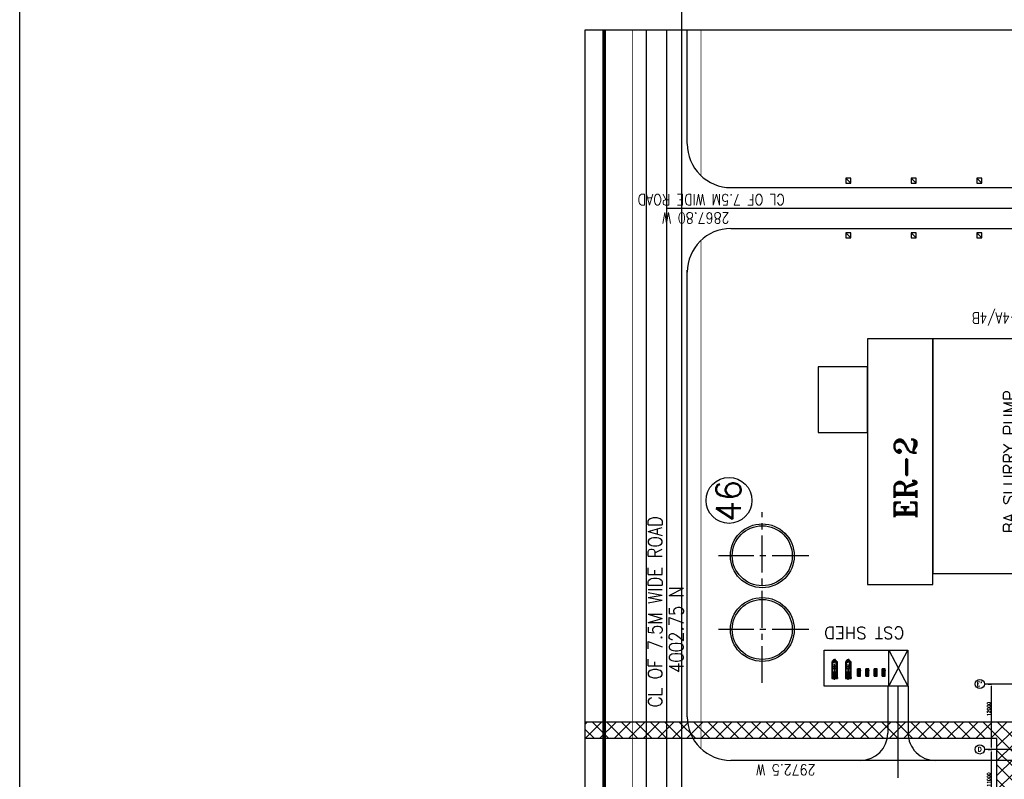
# Model space of a CAD drawing. Header units: inches. Extents: x 0 to 1544102, y 0 to 23144100.
# Tile 183 of 184: x 1011871 to 1192287, y 739870 to 879032. Entities that reach past the tile are written whole.
import ezdxf
from ezdxf.enums import TextEntityAlignment as Align

# ---------------------------------------------------------------- set-up
doc = ezdxf.new("R2010")
doc.units = ezdxf.units.IN
doc.header["$LTSCALE"] = 1800
doc.header["$MEASUREMENT"] = 0
for name, pattern in [('CENTER', [2, 1.25, -0.25, 0.25, -0.25]), ('CENTER2', [1.125, 0.75, -0.125, 0.125, -0.125]), ('CENTRE', [1.5, 0.75, -0.25, 0.25, -0.25])]:
    doc.linetypes.add(name, pattern=pattern)
doc.layers.get('0').update_dxf_attribs({"color": 253})
for name, color, linetype in [('1', 7, 'Continuous'), ('Road', 3, 'Continuous'), ('Road Sides', 11, 'Continuous')]:
    doc.layers.add(name, color=color, linetype=linetype)
doc.styles.add('ROMANC', font='ROMANC.SHX')
doc.styles.add('ROMANS', font='romans.shx')
doc.styles.add('ROMANT', font='romant')
doc.dimstyles.new('K2', dxfattribs={"dimtxt": 600, "dimasz": 400, "dimexe": 200, "dimexo": 200, "dimgap": 200, "dimtad": 1, "dimdec": 0, "dimzin": 0, "dimdsep": 46, "dimtxsty": 'ROMANC', "dimcen": 0.09, "dimclrd": 256, "dimclrt": 4, "dimadec": 0, "dimazin": 0, "dimtfac": 1, "dimtdec": 0, "dimtofl": 0, "dimtmove": 1, "dimatfit": 3, "dimfxl": 0.18, "dimtolj": 1, "dimtzin": 0, "dimarcsym": 0})

# ---------------------------------------------------------------- blocks, each defined once
blk = doc.blocks.new('*D1280')
at = {"color": 0, "lineweight": -2, "transparency": 16777216}
for p, q in [((-11000, 88293), (-11000, 88751)), ((0, 89380), (0, 88751))]:
    blk.add_line(p, q, dxfattribs=at)
at = {"lineweight": -2, "transparency": 16777216}
blk.add_line((-10600, 88751), (-400, 88751), dxfattribs=at)
at = {"transparency": 16777216}
for points in [[(-10600, 88818), (-10600, 88684), (-11000, 88751)], [(-400, 88818), (-400, 88684), (0, 88751)]]:
    blk.add_solid(points, dxfattribs=at)
at = {"color": 4, "transparency": 16777216, "insert": (-5500, 89251), "char_height": 600, "attachment_point": 5, "style": 'ROMANC'}
blk.add_mtext('\\A1;11000', dxfattribs=at)
blk = doc.blocks.new('*D1241')
at = {"color": 0, "lineweight": -2, "transparency": 16777216}
for p, q in [((0, 89380), (0, 88751)), ((12000, 89380), (12000, 88751))]:
    blk.add_line(p, q, dxfattribs=at)
at = {"lineweight": -2, "transparency": 16777216}
blk.add_line((400, 88751), (11600, 88751), dxfattribs=at)
at = {"transparency": 16777216}
for points in [[(400, 88818), (400, 88684), (0, 88751)], [(11600, 88818), (11600, 88684), (12000, 88751)]]:
    blk.add_solid(points, dxfattribs=at)
at = {"color": 4, "transparency": 16777216, "insert": (7433, 89251), "char_height": 600, "attachment_point": 5, "style": 'ROMANC'}
blk.add_mtext('\\A1;12000', dxfattribs=at)
blk = doc.blocks.new('ENNORE BOILER FILL PUMP')
at = {"color": 2, "linetype": 'CENTER', "ltscale": 0.5}
blk.add_line((-2428, 0), (1050, 0), dxfattribs=at)
for p, q in [((897, 525), (-2153, 525)), ((-2153, 525), (-2153, 181)), ((-2056, 374), (-2056, 295)), ((-2153, -170), (-2153, -525)), ((-2056, -295), (-2056, -374)), ((-1988, -525), (897, -525))]:
    blk.add_line(p, q)
at = {"color": 9}
for p, q in [((-2153, 181), (-1000, 181)), ((-2153, 122), (-1000, 122)), ((-2153, 64), (-1000, 64)), ((-2153, 5), (-1000, 5)), ((-2135, 239), (-1018, 239)), ((-2056, 374), (1080, 374)), ((-600, 63), (-1000, 63)), ((-382, 63), (-531, 63)), ((-382, -277), (-382, 296)), ((-382, 296), (1050, 296)), ((897, 172), (897, 525)), ((897, 172), (897, -172)), ((1050, -277), (1050, 296)), ((1080, -374), (1080, 374)), ((-2153, -53), (-1000, -53)), ((-2153, -112), (-1000, -112)), ((-2153, -170), (-1000, -170)), ((-2138, -234), (-1015, -234)), ((-2056, -374), (1080, -374)), ((-1000, -63), (-600, -63)), ((-531, -63), (-382, -63)), ((-382, -277), (1050, -277)), ((897, -525), (897, -172))]:
    blk.add_line(p, q, dxfattribs=at)
at = {"ltscale": 400}
blk.add_line((0, 150), (0, -150), dxfattribs=at)
at = {"ltscale": 2}
for p, q in [((742, 384), (742, 296)), ((910, 384), (910, 296)), ((1080, 172), (1264, 172)), ((1264, 172), (1264, 0)), ((1264, 172), (1287, 150)), ((1264, -172), (1264, 0)), ((1287, 150), (1287, 0)), ((1287, -150), (1287, 0)), ((-1988, -525), (-2153, -525)), ((1080, -172), (1264, -172)), ((1264, -172), (1287, -150))]:
    blk.add_line(p, q, dxfattribs=at)
at = {"color": 2, "linetype": 'CENTER', "ltscale": 2}
blk.add_line((826, 384), (826, 0), dxfattribs=at)
at = {"color": 9}
blk.add_lwpolyline([(-2077, -295), (-1076, -295, 0.2247765), (-1000, -193), (-1000, 193, 0.2247765), (-1076, 295), (-2077, 295, 0.2247765), (-2153, 193), (-2153, -193, 0.2247765)], format="xyb", close=True, dxfattribs=at)
for points in [[(-600, 122), (-600, -122), (-569, -122), (-569, 122)], [(-563, 122), (-563, -122), (-531, -122), (-531, 122)]]:
    blk.add_lwpolyline(points, close=True, dxfattribs=at)
for points in [[(957, 402), (957, 384), (695, 384), (695, 402)], [(957, 366), (957, 384), (695, 384), (695, 366)]]:
    blk.add_lwpolyline(points, close=True)
for centre, radius in [((0, 0), 150), ((-116, 0), 10.3), ((-82, 82), 10.3), ((0, 117), 10.3), ((82, 82), 10.3), ((117, 0), 10.3), ((-82, -82), 10.3), ((0, -116), 10.3), ((82, -82), 10.3)]:
    blk.add_circle(centre, radius)
at = {"ltscale": 2}
for centre, radius in [((0, 0), 84.2), ((1155, 0), 52.3)]:
    blk.add_circle(centre, radius, dxfattribs=at)
blk = doc.blocks.new('0-ENNORE-HW MU PUMP')
h = blk.add_hatch()
h.set_pattern_fill('_USER', color=256, scale=38.571429, angle=180, style=0, pattern_type=0)
h.set_pattern_definition([(180, (497445.933, -38263.724), (-5e-15, -38.5714286), [])])
h.paths.add_polyline_path([(-616, -162), (-616, 0), (-985, 0), (-985, -162)])
h.paths.add_polyline_path([(-616, 0), (-616, 162), (-985, 162), (-985, 0)])
at = {"color": 2, "linetype": 'CENTER2'}
for p, q in [((-1235, 0), (320, 0)), ((-102, -228), (-102, 0)), ((0, 218), (0, 0))]:
    blk.add_line(p, q, dxfattribs=at)
for p, q in [((-1126, 275), (224, 275)), ((-71, 230), (71, 230)), ((242, 96), (116, 96)), ((242, -83), (242, 86)), ((-1126, -275), (224, -275)), ((-175, -240), (-29, -240)), ((-175, -240), (-29, -240)), ((-175, -240), (-29, -240)), ((-175, -240), (-29, -240)), ((242, -96), (116, -96))]:
    blk.add_line(p, q)
at = {"color": 9}
for p, q in [((-985, -162), (-985, 162)), ((-616, 40), (-434, 40)), ((-335, 40), (-391, 40)), ((-616, -40), (-434, -40)), ((-335, -40), (-391, -40))]:
    blk.add_line(p, q, dxfattribs=at)
at = {"ltscale": 2}
for p, q in [((-44, 218), (-44, 154)), ((44, 218), (44, 154)), ((-140, -228), (-140, -157)), ((-64, -228), (-64, -157))]:
    blk.add_line(p, q, dxfattribs=at)
for points in [[(-1111, -162), (-616, -162), (-616, 162), (-1111, 162), (-1134, 139), (-1134, -139)], [(242, 114), (264, 114), (264, -112), (242, -112)]]:
    blk.add_lwpolyline(points, close=True)
for points in [[(-1126, 275), (-1126, 162)], [(71, 230), (71, 242), (-71, 242), (-71, 230)], [(71, 230), (71, 218), (-71, 218), (-71, 230)], [(224, 96), (224, 275)], [(-1126, -162), (-1126, -275)], [(-29, -240), (-29, -228), (-175, -228), (-175, -240)], [(-29, -240), (-29, -252), (-175, -252), (-175, -240)], [(224, -275), (224, -96)]]:
    blk.add_lwpolyline(points)
at = {"color": 9}
for points in [[(-434, 78), (-434, -78), (-413, -78), (-413, 78)], [(-412, 78), (-412, -78), (-391, -78), (-391, 78)]]:
    blk.add_lwpolyline(points, close=True, dxfattribs=at)
for points in [[(128, -96), (128, -157), (-335, -157), (-335, 166), (128, 166), (128, 96)], [(116, -96), (116, -146), (-324, -146), (-324, 154), (116, 154), (116, -96)]]:
    blk.add_lwpolyline(points, dxfattribs=at)
blk = doc.blocks.new('A$C5EFF5DA6')
at = {"color": 3, "linetype": 'CENTER2', "ltscale": 5}
for p, q in [((10000, 17948), (10000, 34547)), ((23500, 17948), (23500, 34547)), ((195, 26500), (31500, 26500))]:
    blk.add_line(p, q, dxfattribs=at)
at = {"color": 3, "linetype": 'ByBlock', "ltscale": 2}
for p, q in [((-400, 3525), (-9000, 3525)), ((-400, -225), (-9000, -225))]:
    blk.add_line(p, q, dxfattribs=at)
at = {"color": 3, "linetype": 'ByBlock'}
for p, q in [((-406, 3300), (6194, 3300)), ((6194, 3300), (-406, -175)), ((-406, 3300), (6194, -175))]:
    blk.add_line(p, q, dxfattribs=at)
at = {"ltscale": 2}
blk.add_line((-400, 1650), (-17188, 1650), dxfattribs=at)
at = {"color": 3, "linetype": 'ByBlock'}
blk.add_lwpolyline([(-406, 15175), (6194, 15175), (6194, -175), (-406, -175)], close=True, dxfattribs=at)
for centre in [(10000, 26500), (23500, 26500)]:
    blk.add_circle(centre, 5500, dxfattribs=at)
at = {"color": 3, "linetype": 'ByBlock', "ltscale": 2}
blk.add_arc((-9000, 8525), 5000, 180, 270, dxfattribs=at)
at = {"color": 3, "linetype": 'ByBlock'}
blk.add_arc((-9000, -5225), 5000, 90, 180, dxfattribs=at)
for name, p in [('ENNORE BOILER FILL PUMP', (3197, 13250)), ('ENNORE BOILER FILL PUMP', (3197, 10750)), ('0-ENNORE-HW MU PUMP', (2572, 8750)), ('0-ENNORE-HW MU PUMP', (2572, 7250)), ('0-ENNORE-HW MU PUMP', (2572, 5750)), ('0-ENNORE-HW MU PUMP', (2572, 4250))]:
    blk.add_blockref(name, p)
blk = doc.blocks.new('A$C4C123E30')
for p, q in [((0, -45050), (0, 90050)), ((12000, 46750), (12000, 90050))]:
    blk.add_line(p, q)
for centre in [(19.6, 90896.3), (12000, 90890.3), (12000, 90890.3)]:
    blk.add_circle(centre, 840.3)
at = {"style": 'ROMANC'}
for s, p in [('D', (-356.4, 91294)), ("E'", (11623.9, 91473.7))]:
    blk.add_text(s, height=800, rotation=270, dxfattribs=at).set_placement(p)
dim = blk.add_linear_dim(base=(0, 88750.8), p1=(-11000, 88293), p2=(0, 89380.5), dimstyle='K2', override={"dimexe": 0, "dimexo": 0})
dim.commit()
dim.dimension.update_dxf_attribs({"geometry": '*D1280', "text_midpoint": (-5500, 89250.8)})
dim = blk.add_linear_dim(base=(12000, 88750.8), p1=(0, 89380.5), p2=(12000, 89380.5), dimstyle='K2', override={"dimexe": 0, "dimexo": 0})
dim.commit()
dim.dimension.update_dxf_attribs({"geometry": '*D1241', "text_midpoint": (7432.9, 88750.8), "dimtype": 128})
blk = doc.blocks.new('key plan')
at = {"linetype": 'ByBlock'}
h = blk.add_hatch(dxfattribs=at)
h.set_pattern_fill('ANSI37', color=256, scale=15000)
h.set_pattern_definition([(45, (2778000, -4000000), (-1325.8252, 1325.8252), []), (135, (2778000, -4000000), (-1325.8252, -1325.8252), [])])
h.paths.add_polyline_path([(-162000, 17709), (-165002, 17709), (-165000, -57750), (-176500, -57750), (-176500, -60750), (-162000, -60750)])
at = {"ltscale": 100}
for p, q in [((-165000, -57750), (-165000, 17709)), ((-162000, -60750), (-162000, 17709)), ((-254236, 2750), (-35136, 2750)), ((-67800, 2747, 21090), (-67800, -369000, 21090)), ((-176500, -57750), (-165000, -57750))]:
    blk.add_line(p, q, dxfattribs=at)
at = {"linetype": 'ByBlock'}
for p, q in [((-223631, 14397), (-35136, 14397)), ((-223631, 14197), (-35136, 14197)), ((-223631, 13997), (-35136, 13997)), ((-172405, 13997), (-172005, 14397)), ((-172129, 13997), (-171729, 14397)), ((-171553, 13997), (-171153, 14397)), ((-171277, 13997), (-170877, 14397)), ((-170701, 13997), (-170301, 14397)), ((-170425, 13997), (-170025, 14397)), ((-169849, 13997), (-169449, 14397)), ((-169573, 13997), (-169173, 14397)), ((-168997, 13997), (-168597, 14397)), ((-168721, 13997), (-168321, 14397)), ((-168145, 13997), (-167745, 14397)), ((-167869, 13997), (-167469, 14397)), ((-167293, 13997), (-166893, 14397)), ((-167017, 13997), (-166617, 14397)), ((-166441, 13997), (-166041, 14397)), ((-166165, 13997), (-165765, 14397)), ((-165589, 13997), (-165189, 14397)), ((-165313, 13997), (-164913, 14397)), ((-164738, 13997), (-164338, 14397)), ((-164461, 13997), (-164061, 14397)), ((-163886, 13997), (-163486, 14397)), ((-163609, 13997), (-163209, 14397)), ((-163034, 13997), (-162634, 14397)), ((-162757, 13997), (-162357, 14397)), ((-162182, 13997), (-161782, 14397)), ((-161905, 13997), (-161505, 14397)), ((-161330, 13997), (-160930, 14397)), ((-161053, 13997), (-160653, 14397)), ((-160478, 13997), (-160078, 14397)), ((-160201, 13997), (-159801, 14397)), ((-159626, 13997), (-159226, 14397)), ((-159349, 13997), (-158949, 14397)), ((-158774, 13997), (-158374, 14397)), ((-158497, 13997), (-158097, 14397)), ((-157922, 13997), (-157522, 14397)), ((-157645, 13997), (-157245, 14397)), ((-157070, 13997), (-156670, 14397)), ((-156793, 13997), (-156393, 14397)), ((-156218, 13997), (-155818, 14397)), ((-155941, 13997), (-155541, 14397)), ((-155366, 13997), (-154966, 14397)), ((-155089, 13997), (-154689, 14397)), ((-154514, 13997), (-154114, 14397)), ((-154237, 13997), (-153837, 14397)), ((-153662, 13997), (-153262, 14397)), ((-153385, 13997), (-152985, 14397)), ((-152810, 13997), (-152410, 14397)), ((-152533, 13997), (-152133, 14397)), ((-151958, 13997), (-151558, 14397)), ((-151681, 13997), (-151281, 14397)), ((-151106, 13997), (-150706, 14397)), ((-150829, 13997), (-150429, 14397)), ((-150254, 13997), (-149854, 14397)), ((-149978, 13997), (-149578, 14397)), ((-149402, 13997), (-149002, 14397)), ((-149126, 13997), (-148726, 14397)), ((-148550, 13997), (-148150, 14397)), ((-148274, 13997), (-147874, 14397)), ((-147698, 13997), (-147298, 14397)), ((-147422, 13997), (-147022, 14397)), ((-146846, 13997), (-146446, 14397)), ((-146570, 13997), (-146170, 14397)), ((-145974, 13997), (-145574, 14397)), ((-145698, 13997), (-145298, 14397)), ((-145122, 13997), (-144722, 14397)), ((-144846, 13997), (-144446, 14397)), ((-144270, 13997), (-143870, 14397)), ((-143994, 13997), (-143594, 14397)), ((-143418, 13997), (-143018, 14397)), ((-143142, 13997), (-142742, 14397)), ((-142566, 13997), (-142166, 14397)), ((-142290, 13997), (-141890, 14397)), ((-141714, 13997), (-141314, 14397)), ((-141438, 13997), (-141038, 14397)), ((-140862, 13997), (-140462, 14397)), ((-140586, 13997), (-140186, 14397)), ((-140010, 13997), (-139610, 14397)), ((-139734, 13997), (-139334, 14397)), ((-139158, 13997), (-138758, 14397)), ((-138882, 13997), (-138482, 14397)), ((-138307, 13997), (-137907, 14397)), ((-138030, 13997), (-137630, 14397)), ((-137455, 13997), (-137055, 14397)), ((-137178, 13997), (-136778, 14397)), ((-136603, 13997), (-136203, 14397)), ((-136326, 13997), (-135926, 14397)), ((-135751, 13997), (-135351, 14397)), ((-135474, 13997), (-135074, 14397)), ((-134899, 13997), (-134499, 14397)), ((-134622, 13997), (-134222, 14397)), ((-134047, 13997), (-133647, 14397)), ((-133770, 13997), (-133370, 14397)), ((-133195, 13997), (-132795, 14397)), ((-132918, 13997), (-132518, 14397)), ((-132343, 13997), (-131943, 14397)), ((-132066, 13997), (-131666, 14397)), ((-131491, 13997), (-131091, 14397)), ((-131214, 13997), (-130814, 14397)), ((-130639, 13997), (-130239, 14397)), ((-130362, 13997), (-129962, 14397)), ((-129787, 13997), (-129387, 14397)), ((-129510, 13997), (-129110, 14397)), ((-128935, 13997), (-128535, 14397)), ((-128658, 13997), (-128258, 14397)), ((-128083, 13997), (-127683, 14397)), ((-127806, 13997), (-127406, 14397)), ((-127231, 13997), (-126831, 14397)), ((-126954, 13997), (-126554, 14397)), ((-126379, 13997), (-125979, 14397)), ((-126102, 13997), (-125702, 14397)), ((-125527, 13997), (-125127, 14397)), ((-125250, 13997), (-124850, 14397)), ((-124675, 13997), (-124275, 14397)), ((-124398, 13997), (-123998, 14397)), ((-123823, 13997), (-123423, 14397)), ((-123547, 13997), (-123147, 14397)), ((-122971, 13997), (-122571, 14397)), ((-122695, 13997), (-122295, 14397)), ((-122119, 13997), (-121719, 14397)), ((-121843, 13997), (-121443, 14397)), ((-121267, 13997), (-120867, 14397)), ((-120991, 13997), (-120591, 14397)), ((-120415, 13997), (-120015, 14397)), ((-120139, 13997), (-119739, 14397)), ((-119563, 13997), (-119163, 14397)), ((-119287, 13997), (-118887, 14397)), ((-118711, 13997), (-118311, 14397)), ((-118435, 13997), (-118035, 14397)), ((-117859, 13997), (-117459, 14397)), ((-117583, 13997), (-117183, 14397)), ((-117007, 13997), (-116607, 14397)), ((-116731, 13997), (-116331, 14397)), ((-116156, 13997), (-115756, 14397)), ((-115879, 13997), (-115479, 14397)), ((-115304, 13997), (-114904, 14397)), ((-115027, 13997), (-114627, 14397)), ((-114452, 13997), (-114052, 14397)), ((-114175, 13997), (-113775, 14397)), ((-113600, 13997), (-113200, 14397)), ((-113323, 13997), (-112923, 14397)), ((-112748, 13997), (-112348, 14397)), ((-112471, 13997), (-112071, 14397)), ((-111896, 13997), (-111496, 14397)), ((-111619, 13997), (-111219, 14397)), ((-111044, 13997), (-110644, 14397)), ((-110767, 13997), (-110367, 14397)), ((-110192, 13997), (-109792, 14397)), ((-109915, 13997), (-109515, 14397)), ((-109340, 13997), (-108940, 14397)), ((-109063, 13997), (-108663, 14397)), ((-108488, 13997), (-108088, 14397)), ((-108211, 13997), (-107811, 14397)), ((-107636, 13997), (-107236, 14397)), ((-107359, 13997), (-106959, 14397)), ((-106784, 13997), (-106384, 14397)), ((-106507, 13997), (-106107, 14397)), ((-105932, 13997), (-105532, 14397)), ((-105655, 13997), (-105255, 14397)), ((-105080, 13997), (-104680, 14397)), ((-104803, 13997), (-104403, 14397)), ((-104228, 13997), (-103828, 14397)), ((-103951, 13997), (-103551, 14397)), ((-103376, 13997), (-102976, 14397)), ((-103099, 13997), (-102699, 14397)), ((-102504, 13997), (-102104, 14397)), ((-102227, 13997), (-101827, 14397)), ((-101652, 13997), (-101252, 14397)), ((-101375, 13997), (-100975, 14397)), ((-100800, 13997), (-100400, 14397)), ((-100523, 13997), (-100123, 14397)), ((-99948, 13997), (-99548, 14397)), ((-99671, 13997), (-99271, 14397)), ((-99096, 13997), (-98696, 14397)), ((-98819, 13997), (-98419, 14397)), ((-98244, 13997), (-97844, 14397)), ((-97967, 13997), (-97567, 14397)), ((-97392, 13997), (-96992, 14397)), ((-97116, 13997), (-96716, 14397)), ((-96540, 13997), (-96140, 14397)), ((-96264, 13997), (-95864, 14397)), ((-95688, 13997), (-95288, 14397)), ((-95412, 13997), (-95012, 14397)), ((-94836, 13997), (-94436, 14397)), ((-94560, 13997), (-94160, 14397)), ((-93984, 13997), (-93584, 14397)), ((-93708, 13997), (-93308, 14397)), ((-93132, 13997), (-92732, 14397)), ((-92856, 13997), (-92456, 14397)), ((-92280, 13997), (-91880, 14397)), ((-92004, 13997), (-91604, 14397)), ((-91428, 13997), (-91028, 14397)), ((-91152, 13997), (-90752, 14397)), ((-90576, 13997), (-90176, 14397)), ((-90300, 13997), (-89900, 14397)), ((-89725, 13997), (-89325, 14397)), ((-89448, 13997), (-89048, 14397)), ((-88873, 13997), (-88473, 14397)), ((-88596, 13997), (-88196, 14397)), ((-88021, 13997), (-87621, 14397)), ((-87744, 13997), (-87344, 14397)), ((-87169, 13997), (-86769, 14397)), ((-86892, 13997), (-86492, 14397)), ((-86317, 13997), (-85917, 14397)), ((-86040, 13997), (-85640, 14397)), ((-85465, 13997), (-85065, 14397)), ((-85188, 13997), (-84788, 14397)), ((-84613, 13997), (-84213, 14397)), ((-84336, 13997), (-83936, 14397)), ((-83761, 13997), (-83361, 14397)), ((-83484, 13997), (-83084, 14397)), ((-82909, 13997), (-82509, 14397)), ((-82632, 13997), (-82232, 14397)), ((-82057, 13997), (-81657, 14397)), ((-81780, 13997), (-81380, 14397)), ((-81205, 13997), (-80805, 14397)), ((-80928, 13997), (-80528, 14397)), ((-80353, 13997), (-79953, 14397)), ((-80076, 13997), (-79676, 14397)), ((-79501, 13997), (-79101, 14397)), ((-79224, 13997), (-78824, 14397)), ((-78649, 13997), (-78249, 14397)), ((-78372, 13997), (-77972, 14397)), ((-77797, 13997), (-77397, 14397)), ((-77520, 13997), (-77120, 14397)), ((-76945, 13997), (-76545, 14397)), ((-76668, 13997), (-76268, 14397)), ((-76093, 13997), (-75693, 14397)), ((-75816, 13997), (-75416, 14397)), ((-75241, 13997), (-74841, 14397)), ((-74965, 13997), (-74565, 14397)), ((-74389, 13997), (-73989, 14397)), ((-74113, 13997), (-73713, 14397)), ((-73537, 13997), (-73137, 14397)), ((-73261, 13997), (-72861, 14397)), ((-72685, 13997), (-72285, 14397)), ((-72409, 13997), (-72009, 14397)), ((-71833, 13997), (-71433, 14397)), ((-71557, 13997), (-71157, 14397)), ((-70981, 13997), (-70581, 14397)), ((-70705, 13997), (-70305, 14397)), ((-70129, 13997), (-69729, 14397)), ((-69853, 13997), (-69453, 14397)), ((-69277, 13997), (-68877, 14397)), ((-69001, 13997), (-68601, 14397)), ((-68425, 13997), (-68025, 14397)), ((-68149, 13997), (-67749, 14397)), ((-67574, 13997), (-67174, 14397)), ((-67297, 13997), (-66897, 14397)), ((-66722, 13997), (-66322, 14397)), ((-66445, 13997), (-66045, 14397)), ((-65870, 13997), (-65470, 14397)), ((-65593, 13997), (-65193, 14397)), ((-65018, 13997), (-64618, 14397)), ((-64741, 13997), (-64341, 14397)), ((-64166, 13997), (-63766, 14397)), ((-63889, 13997), (-63489, 14397)), ((-63314, 13997), (-62914, 14397)), ((-63037, 13997), (-62637, 14397)), ((-62462, 13997), (-62062, 14397)), ((-62185, 13997), (-61785, 14397)), ((-61610, 13997), (-61210, 14397)), ((-61333, 13997), (-60933, 14397)), ((-60758, 13997), (-60358, 14397)), ((-60481, 13997), (-60081, 14397)), ((-59906, 13997), (-59506, 14397)), ((-59629, 13997), (-59229, 14397)), ((-59034, 13997), (-58634, 14397)), ((-58757, 13997), (-58357, 14397)), ((-58182, 13997), (-57782, 14397)), ((-57905, 13997), (-57505, 14397)), ((-57330, 13997), (-56930, 14397)), ((-57053, 13997), (-56653, 14397)), ((-56478, 13997), (-56078, 14397)), ((-56201, 13997), (-55801, 14397)), ((-55626, 13997), (-55226, 14397)), ((-55349, 13997), (-54949, 14397)), ((-54774, 13997), (-54374, 14397)), ((-54497, 13997), (-54097, 14397)), ((-53922, 13997), (-53522, 14397)), ((-53645, 13997), (-53245, 14397)), ((-53070, 13997), (-52670, 14397)), ((-52793, 13997), (-52393, 14397)), ((-52218, 13997), (-51818, 14397)), ((-51941, 13997), (-51541, 14397)), ((-51366, 13997), (-50966, 14397)), ((-51089, 13997), (-50689, 14397)), ((-50514, 13997), (-50114, 14397)), ((-50237, 13997), (-49837, 14397)), ((-49662, 13997), (-49262, 14397)), ((-49385, 13997), (-48985, 14397)), ((-48810, 13997), (-48410, 14397)), ((-48534, 13997), (-48134, 14397)), ((-47958, 13997), (-47558, 14397)), ((-47682, 13997), (-47282, 14397)), ((-47106, 13997), (-46706, 14397)), ((-46830, 13997), (-46430, 14397)), ((-46254, 13997), (-45854, 14397)), ((-45978, 13997), (-45578, 14397)), ((-45402, 13997), (-45002, 14397)), ((-45126, 13997), (-44726, 14397)), ((-44550, 13997), (-44150, 14397)), ((-44274, 13997), (-43874, 14397)), ((-43698, 13997), (-43298, 14397)), ((-43422, 13997), (-43022, 14397)), ((-42846, 13997), (-42446, 14397)), ((-42570, 13997), (-42170, 14397)), ((-41994, 13997), (-41594, 14397)), ((-41718, 13997), (-41318, 14397)), ((-41143, 13997), (-40743, 14397)), ((-40866, 13997), (-40466, 14397)), ((-40291, 13997), (-39891, 14397)), ((-40014, 13997), (-39614, 14397)), ((-39439, 13997), (-39039, 14397)), ((-39162, 13997), (-38762, 14397)), ((-38587, 13997), (-38187, 14397)), ((-38310, 13997), (-37910, 14397)), ((-37735, 13997), (-37335, 14397)), ((-37458, 13997), (-37058, 14397)), ((-36883, 13997), (-36483, 14397)), ((-36606, 13997), (-36206, 14397)), ((-36031, 13997), (-35631, 14397)), ((-35754, 13997), (-35354, 14397))]:
    blk.add_line(p, q, dxfattribs=at)
at = {"linetype": 'CENTRE', "ltscale": 500}
blk.add_line((-254236, 0), (-35136, 0), dxfattribs=at)
at = {"color": 3, "linetype": 'ByBlock'}
for p, q in [((-73250, -30950), (-72350, -30050)), ((-63250, -30950), (-62350, -30050)), ((-73250, -42950), (-72350, -42050)), ((-63250, -42950), (-62350, -42050)), ((-73250, -54950), (-72350, -54050)), ((-63250, -54950), (-62350, -54050))]:
    blk.add_line(p, q, dxfattribs=at)
at = {"linetype": 'CENTER', "ltscale": 10}
blk.add_line((-167000, -312101), (-167000, -56026), dxfattribs=at)
blk.add_lwpolyline([(-255480, 121324), (78806, 121324), (78806, -410907), (-255480, -410907)], close=True)
blk.add_lwpolyline([(-254236, 17709), (-35136, 17709), (-35136, -385146), (-254236, -385146)])
at = {"color": 1, "elevation": 19014}
for points in [[(-108889, -34000), (-96889, -34000), (-96889, -25000), (-108889, -25000)], [(-136770, -46000), (-91770, -46000), (-91770, -34000), (-136770, -34000)]]:
    blk.add_lwpolyline(points, close=True, dxfattribs=at)
at = {"color": 3, "linetype": 'ByBlock'}
for points in [[(-73250, -30950), (-72350, -30950), (-72350, -30050), (-73250, -30050)], [(-63250, -30950), (-62350, -30950), (-62350, -30050), (-63250, -30050)], [(-73250, -42950), (-72350, -42950), (-72350, -42050), (-73250, -42050)], [(-63250, -42950), (-62350, -42950), (-62350, -42050), (-63250, -42050)], [(-73250, -54950), (-72350, -54950), (-72350, -54050), (-73250, -54050)], [(-63250, -54950), (-62350, -54950), (-62350, -54050), (-63250, -54050)]]:
    blk.add_lwpolyline(points, close=True, dxfattribs=at)
at = {"linetype": 'ByBlock', "elevation": 19014}
blk.add_lwpolyline([(-134770, -46000), (-134770, -78000), (-91770, -78000), (-91770, -46000)], close=True, dxfattribs=at)
at = {"color": 1}
blk.add_circle((-121361, -8648, 0), 4207, dxfattribs=at)
at = {"color": 6, "linetype": 'ByBlock'}
for centre in [(-145000, -14747), (-131500, -14747)]:
    blk.add_circle(centre, 5848, dxfattribs=at)
at = {"layer": '1', "color": 8, "linetype": 'CENTRE', "ltscale": 500}
blk.add_line((-278592, 0), (14439, 0), dxfattribs=at)
at = {"layer": 'Road', "ltscale": 100}
for p, q in [((-220501, 6500), (-49951, 6500)), ((-72323, 6500), (-35136, 6500)), ((-161001, -1000), (-79185, -1000)), ((-55959, -1000), (-35136, -1000)), ((-71550, -9003), (-71550, -357250)), ((-64050, -9003), (-64050, -357250))]:
    blk.add_line(p, q, dxfattribs=at)
at = {"layer": 'Road'}
for p, q in [((-169000, -32745), (-169000, -9003)), ((-169000, -63298), (-169000, -9003)), ((-169000, -63250), (-169000, -46225))]:
    blk.add_line(p, q, dxfattribs=at)
at = {"layer": 'Road', "ltscale": 100}
for centre, start, end in [((-161000, -9000), 90, 180), ((-79550, -9000), 0, 90), ((-56050, -9000), 90, 180)]:
    blk.add_arc(centre, 8000, start, end, dxfattribs=at)
at = {"layer": 'Road Sides', "color": 74, "ltscale": 100, "const_width": 100}
for points in [[(-220501, 9000), (-35136, 9000)], [(-166810, -3500), (-73741, -3500)], [(-61859, -3500), (-35136, -3500)]]:
    blk.add_lwpolyline(points, dxfattribs=at)
at = {"color": 3, "linetype": 'ByBlock'}
blk.add_blockref('A$C5EFF5DA6', (-155000, -41247), dxfattribs=at)
at = {"linetype": 'ByBlock'}
blk.add_blockref('A$C4C123E30', (-167000, -145500), dxfattribs=at)
at = {"style": 'ROMANS', "width": 0.85}
for s, p in [('CL OF 7.5M WIDE ROAD ', (-159255, 3595, 0)), ('4002.75 N', (-152963, -295, 0))]:
    blk.add_text(s, height=2600, dxfattribs=at).set_placement(p)
at = {"style": 'ROMANS'}
for s, width, p in [('CL OF 7.5M WIDE ROAD ', 0.85, (-65263, -18866, 21090)), ('2867.80 W', 0.85, (-68616, -8735, 0)), ('2972.5 W', 0.85, (-169711, -24502, 0)), ('BC-4A/4B', 0.8, (-86941, -64760, 67849))]:
    blk.add_text(s, height=2000, rotation=90, dxfattribs=dict(at, width=width)).set_placement(p)
at = {"color": 3, "style": 'ROMANS'}
blk.add_text('46', height=4500, dxfattribs=at).set_placement((-121451, -8568), align=Align.MIDDLE_CENTER)
blk.add_text('CST SHED', height=2205, rotation=90, dxfattribs=at).set_placement((-145640, -33442), align=Align.MIDDLE_CENTER)
at = {"color": 0, "style": 'ROMANT'}
blk.add_text('ER-2', height=4000, dxfattribs=at).set_placement((-124800, -42997, 19014))
at = {"linetype": 'ByBlock', "insert": (-127990, -58914, 203546), "char_height": 2200, "width": 30690.32, "attachment_point": 1, "style": 'ROMANS'}
blk.add_mtext('\\pi626.11;BA SLURRY PUMP \\P\\pi10159;HOUSE', dxfattribs=at)

msp = doc.modelspace()

# ---------------------------------------------------------------- block references
at = {"rotation": 89.99999999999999}
msp.add_blockref('key plan', (1133194.68, 912322.72), dxfattribs=at)

doc.saveas('drawing.dxf')
